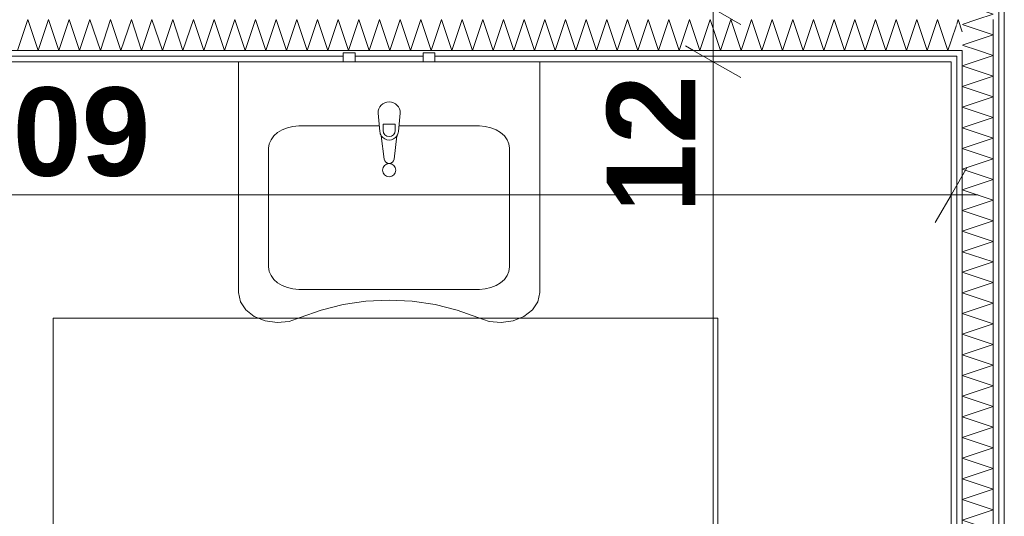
# Model space of a CAD drawing. Extents: x -7314 to 11761, y 144 to 9383.
# Tile 53 of 193: x 1113 to 1335, y 3474 to 3586. Entities that reach past the tile are written whole.
import ezdxf
from ezdxf.xclip import XClip

# ---------------------------------------------------------------- set-up
doc = ezdxf.new("R2010")
doc.units = 0
doc.header["$MEASUREMENT"] = 0
doc.header["$XCLIPFRAME"] = 0
doc.linetypes.add('Wipeout_Contour', pattern=[20000, 0, -20000])
for name, color, linetype in [('FORMA - Arch 01 - 220-A Ściany', 7, 'Continuous'), ('FORMA - Arch 01 - 540-I Ogrzewanie', 7, 'Continuous'), ('FORMA - Arch 02 - Strefy', 7, 'Continuous'), ('FORMA - Arch 04 - Wymiary ogólne', 7, 'Continuous')]:
    doc.layers.add(name, color=color, linetype=linetype)
doc.styles.add('STYL_AUTOMATYCZNY_2', font='arial.ttf')
doc.styles.add('STYL_AUTOMATYCZNY_9', font='arial.ttf')
pattern_1 = [(0, (4185.3, -5972.398), (0, 7.5), [0, -7.5])]

# ---------------------------------------------------------------- blocks, each defined once
blk = doc.blocks.new('*X53')
at = {"layer": 'FORMA - Arch 01 - 220-A Ściany', "color": 7, "linetype": 'Continuous', "lineweight": 5, "ltscale": 0.025}
for p, q in [((1325.61, 3799.63), (1325.54, 3799.6)), ((1325.54, 3799.6), (1332.54, 3797.27)), ((1332.54, 3797.27), (1325.54, 3794.94)), ((1325.54, 3794.94), (1332.54, 3792.6)), ((1332.54, 3792.6), (1325.54, 3790.27)), ((1325.54, 3790.27), (1332.54, 3787.94)), ((1332.54, 3787.94), (1325.54, 3785.6)), ((1325.54, 3785.6), (1332.54, 3783.27)), ((1332.54, 3783.27), (1325.54, 3780.94)), ((1325.54, 3780.94), (1332.54, 3778.6)), ((1332.54, 3778.6), (1325.54, 3776.27)), ((1325.54, 3776.27), (1332.54, 3773.94)), ((1332.54, 3773.94), (1325.54, 3771.6)), ((1325.54, 3771.6), (1332.54, 3769.27)), ((1332.54, 3769.27), (1325.54, 3766.94)), ((1325.54, 3766.94), (1332.54, 3764.6)), ((1332.54, 3764.6), (1325.54, 3762.27)), ((1325.54, 3762.27), (1332.54, 3759.94)), ((1332.54, 3759.94), (1325.54, 3757.6)), ((1325.54, 3757.6), (1332.54, 3755.27)), ((1332.54, 3755.27), (1325.54, 3752.94)), ((1325.54, 3752.94), (1332.54, 3750.6)), ((1332.54, 3750.6), (1325.54, 3748.27)), ((1325.54, 3748.27), (1332.54, 3745.94)), ((1332.54, 3745.94), (1325.54, 3743.6)), ((1325.54, 3743.6), (1332.54, 3741.27)), ((1332.54, 3741.27), (1325.54, 3738.94)), ((1325.54, 3738.94), (1332.54, 3736.6)), ((1332.54, 3736.6), (1325.54, 3734.27)), ((1325.54, 3734.27), (1332.54, 3731.94)), ((1332.54, 3731.94), (1325.54, 3729.6)), ((1325.54, 3729.6), (1332.54, 3727.27)), ((1332.54, 3727.27), (1325.54, 3724.94)), ((1325.54, 3724.94), (1332.54, 3722.6)), ((1332.54, 3722.6), (1325.54, 3720.27)), ((1325.54, 3720.27), (1332.54, 3717.94)), ((1332.54, 3717.94), (1325.54, 3715.6)), ((1325.54, 3715.6), (1332.54, 3713.27)), ((1332.54, 3713.27), (1325.54, 3710.94)), ((1325.54, 3710.94), (1332.54, 3708.6)), ((1332.54, 3708.6), (1325.54, 3706.27)), ((1325.54, 3706.27), (1332.54, 3703.94)), ((1332.54, 3703.94), (1325.54, 3701.6)), ((1325.54, 3701.6), (1332.54, 3699.27)), ((1332.54, 3699.27), (1325.54, 3696.94)), ((1325.54, 3696.94), (1332.54, 3694.6)), ((1332.54, 3694.6), (1325.54, 3692.27)), ((1325.54, 3692.27), (1332.54, 3689.94)), ((1332.54, 3689.94), (1325.54, 3687.6)), ((1325.54, 3687.6), (1332.54, 3685.27)), ((1332.54, 3685.27), (1325.54, 3682.94)), ((1325.54, 3682.94), (1332.54, 3680.6)), ((1332.54, 3680.6), (1325.54, 3678.27)), ((1325.54, 3678.27), (1332.54, 3675.94)), ((1332.54, 3675.94), (1325.54, 3673.6)), ((1325.54, 3673.6), (1332.54, 3671.27)), ((1332.54, 3671.27), (1325.54, 3668.94)), ((1325.54, 3668.94), (1332.54, 3666.6)), ((1332.54, 3666.6), (1325.54, 3664.27)), ((1325.54, 3664.27), (1332.54, 3661.94)), ((1332.54, 3661.94), (1325.54, 3659.6)), ((1325.54, 3659.6), (1332.54, 3657.27)), ((1332.54, 3657.27), (1325.54, 3654.94)), ((1325.54, 3654.94), (1332.54, 3652.6)), ((1332.54, 3652.6), (1325.54, 3650.27)), ((1325.54, 3650.27), (1332.54, 3647.94)), ((1332.54, 3647.94), (1325.54, 3645.6)), ((1325.54, 3645.6), (1332.54, 3643.27)), ((1332.54, 3643.27), (1325.54, 3640.94)), ((1325.54, 3640.94), (1332.54, 3638.6)), ((1332.54, 3638.6), (1325.54, 3636.27)), ((1325.54, 3636.27), (1332.54, 3633.94)), ((1332.54, 3633.94), (1325.54, 3631.6)), ((1325.54, 3631.6), (1332.54, 3629.27)), ((1332.54, 3629.27), (1325.54, 3626.94)), ((1325.54, 3626.94), (1332.54, 3624.6)), ((1332.54, 3624.6), (1325.54, 3622.27)), ((1325.54, 3622.27), (1332.54, 3619.94)), ((1332.54, 3619.94), (1325.54, 3617.6)), ((1325.54, 3617.6), (1332.54, 3615.27)), ((1332.54, 3615.27), (1325.54, 3612.94)), ((1325.54, 3612.94), (1332.54, 3610.6)), ((1332.54, 3610.6), (1325.54, 3608.27)), ((1325.54, 3608.27), (1332.54, 3605.94)), ((1332.54, 3605.94), (1325.54, 3603.6)), ((1325.54, 3603.6), (1332.54, 3601.27)), ((1332.54, 3601.27), (1325.54, 3598.94)), ((1325.54, 3598.94), (1332.54, 3596.6)), ((1332.54, 3596.6), (1325.54, 3594.27)), ((1325.54, 3594.27), (1332.54, 3591.94)), ((1332.54, 3591.94), (1325.54, 3589.6)), ((1325.54, 3589.6), (1332.54, 3587.27)), ((1332.54, 3587.27), (1328.85, 3586.04))]:
    blk.add_line(p, q, dxfattribs=at)
blk = doc.blocks.new('*X54')
at = {"layer": 'FORMA - Arch 01 - 220-A Ściany', "color": 7, "linetype": 'Continuous', "lineweight": 5, "ltscale": 0.025}
for p, q in [((1328.85, 3586.04), (1325.54, 3584.94)), ((1325.54, 3584.94), (1332.54, 3582.6)), ((1332.54, 3582.6), (1325.54, 3580.27)), ((1325.54, 3580.27), (1329.23, 3579.04))]:
    blk.add_line(p, q, dxfattribs=at)
blk = doc.blocks.new('*X55')
at = {"layer": 'FORMA - Arch 01 - 220-A Ściany', "color": 7, "linetype": 'Continuous', "lineweight": 5, "ltscale": 0.025}
for p, q in [((1329.23, 3579.04), (1332.54, 3577.94)), ((1332.54, 3577.94), (1325.54, 3575.6)), ((1325.54, 3575.6), (1332.54, 3573.27)), ((1332.54, 3573.27), (1325.54, 3570.94)), ((1325.54, 3570.94), (1332.54, 3568.6)), ((1332.54, 3568.6), (1325.54, 3566.27)), ((1325.54, 3566.27), (1332.54, 3563.94)), ((1332.54, 3563.94), (1325.54, 3561.6)), ((1325.54, 3561.6), (1332.54, 3559.27)), ((1332.54, 3559.27), (1325.54, 3556.94)), ((1325.54, 3556.94), (1332.54, 3554.6)), ((1332.54, 3554.6), (1325.54, 3552.27)), ((1325.54, 3552.27), (1332.54, 3549.94)), ((1332.54, 3549.94), (1325.54, 3547.6)), ((1325.54, 3547.6), (1332.54, 3545.27)), ((1332.54, 3545.27), (1325.54, 3542.94)), ((1325.54, 3542.94), (1332.54, 3540.6)), ((1332.54, 3540.6), (1325.54, 3538.27)), ((1325.54, 3538.27), (1332.54, 3535.94)), ((1332.54, 3535.94), (1325.54, 3533.6)), ((1325.54, 3533.6), (1332.54, 3531.27)), ((1332.54, 3531.27), (1325.54, 3528.94)), ((1325.54, 3528.94), (1332.54, 3526.6)), ((1332.54, 3526.6), (1325.54, 3524.27)), ((1325.54, 3524.27), (1332.54, 3521.94)), ((1332.54, 3521.94), (1325.54, 3519.6)), ((1325.54, 3519.6), (1332.54, 3517.27)), ((1332.54, 3517.27), (1325.54, 3514.94)), ((1325.54, 3514.94), (1332.54, 3512.6)), ((1332.54, 3512.6), (1325.54, 3510.27)), ((1325.54, 3510.27), (1332.54, 3507.94)), ((1332.54, 3507.94), (1325.54, 3505.6)), ((1325.54, 3505.6), (1332.54, 3503.27)), ((1332.54, 3503.27), (1325.54, 3500.94)), ((1325.54, 3500.94), (1332.54, 3498.6)), ((1332.54, 3498.6), (1325.54, 3496.27)), ((1325.54, 3496.27), (1332.54, 3493.94)), ((1332.54, 3493.94), (1325.54, 3491.6)), ((1325.54, 3491.6), (1332.54, 3489.27)), ((1332.54, 3489.27), (1325.54, 3486.94)), ((1325.54, 3486.94), (1332.54, 3484.6)), ((1332.54, 3484.6), (1325.54, 3482.27)), ((1325.54, 3482.27), (1332.54, 3479.94)), ((1332.54, 3479.94), (1325.54, 3477.6)), ((1325.54, 3477.6), (1332.54, 3475.27)), ((1332.54, 3475.27), (1325.54, 3472.94)), ((1325.54, 3472.94), (1332.54, 3470.6)), ((1332.54, 3470.6), (1325.54, 3468.27)), ((1325.54, 3468.27), (1332.54, 3465.94)), ((1332.54, 3465.94), (1325.54, 3463.6)), ((1325.54, 3463.6), (1332.54, 3461.27)), ((1332.54, 3461.27), (1325.54, 3458.94)), ((1325.54, 3458.94), (1332.54, 3456.6)), ((1332.54, 3456.6), (1325.54, 3454.27)), ((1325.54, 3454.27), (1332.54, 3451.94)), ((1332.54, 3451.94), (1325.54, 3449.6)), ((1325.54, 3449.6), (1332.54, 3447.27)), ((1332.54, 3447.27), (1325.54, 3444.94)), ((1325.54, 3444.94), (1332.54, 3442.6)), ((1332.54, 3442.6), (1325.54, 3440.27)), ((1325.54, 3440.27), (1332.54, 3437.94)), ((1332.54, 3437.94), (1325.54, 3435.6)), ((1325.54, 3435.6), (1332.54, 3433.27)), ((1332.54, 3433.27), (1325.54, 3430.94)), ((1325.54, 3430.94), (1332.54, 3428.6)), ((1332.54, 3428.6), (1325.54, 3426.27)), ((1325.54, 3426.27), (1332.54, 3423.94)), ((1332.54, 3423.94), (1325.54, 3421.6)), ((1325.54, 3421.6), (1332.54, 3419.27)), ((1332.54, 3419.27), (1325.54, 3416.94)), ((1325.54, 3416.94), (1332.54, 3414.6)), ((1332.54, 3414.6), (1325.54, 3412.27)), ((1325.54, 3412.27), (1332.54, 3409.94)), ((1332.54, 3409.94), (1325.54, 3407.6)), ((1325.54, 3407.6), (1332.54, 3405.27)), ((1332.54, 3405.27), (1325.54, 3402.94)), ((1325.54, 3402.94), (1332.54, 3400.6)), ((1332.54, 3400.6), (1325.54, 3398.27)), ((1325.54, 3398.27), (1332.54, 3395.94)), ((1332.54, 3395.94), (1325.54, 3393.6)), ((1325.54, 3393.6), (1332.54, 3391.27)), ((1332.54, 3391.27), (1325.54, 3388.94)), ((1325.54, 3388.94), (1332.54, 3386.6)), ((1332.54, 3386.6), (1325.54, 3384.27)), ((1325.54, 3384.27), (1332.54, 3381.94)), ((1332.54, 3381.94), (1325.54, 3379.6)), ((1325.54, 3379.6), (1332.54, 3377.27)), ((1332.54, 3377.27), (1325.54, 3374.94)), ((1325.54, 3374.94), (1332.54, 3372.6)), ((1332.54, 3372.6), (1325.54, 3370.27)), ((1325.54, 3370.27), (1332.54, 3367.94)), ((1332.54, 3367.94), (1325.54, 3365.6)), ((1325.54, 3365.6), (1332.54, 3363.27)), ((1332.54, 3363.27), (1325.54, 3360.94)), ((1325.54, 3360.94), (1332.54, 3358.6)), ((1332.54, 3358.6), (1325.54, 3356.27)), ((1325.54, 3356.27), (1332.54, 3353.94)), ((1332.54, 3353.94), (1326.23, 3351.83))]:
    blk.add_line(p, q, dxfattribs=at)
blk = doc.blocks.new('*X75')
at = {"layer": 'FORMA - Arch 01 - 220-A Ściany', "color": 7, "linetype": 'Continuous', "lineweight": 5, "ltscale": 0.025}
blk.add_line((1324.29, 3585.01), (1323.04, 3581.26), dxfattribs=at)
blk = doc.blocks.new('*X76')
at = {"layer": 'FORMA - Arch 01 - 220-A Ściany', "color": 7, "linetype": 'Continuous', "lineweight": 5, "ltscale": 0.025}
for p, q in [((1324.63, 3586.04), (1324.29, 3585.01)), ((1325.54, 3583.31), (1324.63, 3586.04))]:
    blk.add_line(p, q, dxfattribs=at)
blk = doc.blocks.new('*X78')
at = {"layer": 'FORMA - Arch 01 - 220-A Ściany', "color": 7, "linetype": 'Continuous', "lineweight": 5, "ltscale": 0.025}
for p, q in [((1114.63, 3586.04), (1112.3, 3579.04)), ((1116.97, 3579.04), (1114.63, 3586.04)), ((1119.3, 3586.04), (1116.97, 3579.04)), ((1121.63, 3579.04), (1119.3, 3586.04)), ((1123.97, 3586.04), (1121.63, 3579.04)), ((1126.3, 3579.04), (1123.97, 3586.04)), ((1128.63, 3586.04), (1126.3, 3579.04)), ((1130.97, 3579.04), (1128.63, 3586.04)), ((1133.3, 3586.04), (1130.97, 3579.04)), ((1135.63, 3579.04), (1133.3, 3586.04)), ((1137.97, 3586.04), (1135.63, 3579.04)), ((1140.3, 3579.04), (1137.97, 3586.04)), ((1142.63, 3586.04), (1140.3, 3579.04)), ((1144.97, 3579.04), (1142.63, 3586.04)), ((1147.3, 3586.04), (1144.97, 3579.04)), ((1149.63, 3579.04), (1147.3, 3586.04)), ((1151.97, 3586.04), (1149.63, 3579.04)), ((1154.3, 3579.04), (1151.97, 3586.04)), ((1156.63, 3586.04), (1154.3, 3579.04)), ((1158.97, 3579.04), (1156.63, 3586.04)), ((1161.3, 3586.04), (1158.97, 3579.04)), ((1163.63, 3579.04), (1161.3, 3586.04)), ((1165.97, 3586.04), (1163.63, 3579.04)), ((1168.3, 3579.04), (1165.97, 3586.04)), ((1170.63, 3586.04), (1168.3, 3579.04)), ((1172.97, 3579.04), (1170.63, 3586.04)), ((1175.3, 3586.04), (1172.97, 3579.04)), ((1177.63, 3579.04), (1175.3, 3586.04)), ((1179.97, 3586.04), (1177.63, 3579.04)), ((1182.3, 3579.04), (1179.97, 3586.04)), ((1184.63, 3586.04), (1182.3, 3579.04)), ((1186.97, 3579.04), (1184.63, 3586.04)), ((1189.3, 3586.04), (1186.97, 3579.04)), ((1191.63, 3579.04), (1189.3, 3586.04)), ((1193.97, 3586.04), (1191.63, 3579.04)), ((1196.3, 3579.04), (1193.97, 3586.04)), ((1198.63, 3586.04), (1196.3, 3579.04)), ((1200.97, 3579.04), (1198.63, 3586.04)), ((1203.3, 3586.04), (1200.97, 3579.04)), ((1205.63, 3579.04), (1203.3, 3586.04)), ((1207.97, 3586.04), (1205.63, 3579.04)), ((1210.3, 3579.04), (1207.97, 3586.04)), ((1212.63, 3586.04), (1210.3, 3579.04)), ((1214.97, 3579.04), (1212.63, 3586.04)), ((1217.3, 3586.04), (1214.97, 3579.04)), ((1219.63, 3579.04), (1217.3, 3586.04)), ((1221.97, 3586.04), (1219.63, 3579.04)), ((1224.3, 3579.04), (1221.97, 3586.04)), ((1226.63, 3586.04), (1224.3, 3579.04)), ((1228.97, 3579.04), (1226.63, 3586.04)), ((1231.3, 3586.04), (1228.97, 3579.04)), ((1233.63, 3579.04), (1231.3, 3586.04)), ((1235.97, 3586.04), (1233.63, 3579.04)), ((1238.3, 3579.04), (1235.97, 3586.04)), ((1240.63, 3586.04), (1238.3, 3579.04)), ((1242.97, 3579.04), (1240.63, 3586.04)), ((1245.3, 3586.04), (1242.97, 3579.04)), ((1247.63, 3579.04), (1245.3, 3586.04)), ((1249.97, 3586.04), (1247.63, 3579.04)), ((1252.3, 3579.04), (1249.97, 3586.04)), ((1254.63, 3586.04), (1252.3, 3579.04)), ((1256.97, 3579.04), (1254.63, 3586.04)), ((1259.3, 3586.04), (1256.97, 3579.04)), ((1261.63, 3579.04), (1259.3, 3586.04)), ((1263.97, 3586.04), (1261.63, 3579.04)), ((1266.3, 3579.04), (1263.97, 3586.04)), ((1268.63, 3586.04), (1266.3, 3579.04)), ((1270.97, 3579.04), (1268.63, 3586.04)), ((1273.3, 3586.04), (1270.97, 3579.04)), ((1275.63, 3579.04), (1273.3, 3586.04)), ((1277.97, 3586.04), (1275.63, 3579.04)), ((1280.3, 3579.04), (1277.97, 3586.04)), ((1282.63, 3586.04), (1280.3, 3579.04)), ((1284.97, 3579.04), (1282.63, 3586.04)), ((1287.3, 3586.04), (1284.97, 3579.04)), ((1289.63, 3579.04), (1287.3, 3586.04)), ((1291.97, 3586.04), (1289.63, 3579.04)), ((1294.3, 3579.04), (1291.97, 3586.04)), ((1296.63, 3586.04), (1294.3, 3579.04)), ((1298.97, 3579.04), (1296.63, 3586.04)), ((1301.3, 3586.04), (1298.97, 3579.04)), ((1303.63, 3579.04), (1301.3, 3586.04)), ((1305.97, 3586.04), (1303.63, 3579.04)), ((1308.3, 3579.04), (1305.97, 3586.04)), ((1310.63, 3586.04), (1308.3, 3579.04)), ((1312.97, 3579.04), (1310.63, 3586.04)), ((1315.3, 3586.04), (1312.97, 3579.04)), ((1317.63, 3579.04), (1315.3, 3586.04)), ((1319.97, 3586.04), (1317.63, 3579.04)), ((1322.3, 3579.04), (1319.97, 3586.04)), ((1323.04, 3581.26), (1322.3, 3579.04))]:
    blk.add_line(p, q, dxfattribs=at)
blk = doc.blocks.new('Rysunek_1_1', base_point=(4185.3, -5972.4))
at = {"color": 254, "linetype": 'Wipeout_Contour', "lineweight": 0, "ltscale": 15336.034718}
blk.add_wipeout([(1335.04, 3842.92), (1333.79, 3842.92), (1333.79, 3343.58), (1335.04, 3343.58)], dxfattribs=at).dxf.layer = 'FORMA - Arch 01 - 220-A Ściany'
at = {"color": 254, "linetype": 'Wipeout_Contour', "lineweight": 0, "ltscale": 21646.67194}
blk.add_wipeout([(1323.04, 3354.33), (1323.04, 3576.54), (914.04, 3576.54), (914.04, 3398.43), (954.04, 3398.43), (954.04, 3354.33)], dxfattribs=at).dxf.layer = 'FORMA - Arch 02 - Strefy'
at = {"layer": 'FORMA - Arch 01 - 220-A Ściany', "linetype": 'Continuous', "lineweight": 5}
h = blk.add_hatch(dxfattribs=at)
h.set_pattern_fill('Gips_0001', style=0, pattern_type=2)
h.set_pattern_definition(pattern_1)
h.paths.add_polyline_path([(1335.04, 3842.92), (1333.79, 3842.92), (1333.79, 3343.58), (1335.04, 3343.58)])
at = {"color": 7, "linetype": 'Continuous', "lineweight": 13, "ltscale": 0.025}
for p, q in [((1120.34, 3368.54), (1120.34, 3518.54)), ((1270.34, 3518.54), (1270.34, 3368.54))]:
    blk.add_line(p, q, dxfattribs=at)
at = {"layer": 'FORMA - Arch 01 - 220-A Ściany', "color": 7, "linetype": 'Continuous', "lineweight": 15, "ltscale": 0.025, "flags": 128}
blk.add_lwpolyline([(1335.04, 3342.33), (1335.04, 3842.92)], dxfattribs=at)
at = {"layer": 'FORMA - Arch 04 - Wymiary ogólne', "color": 154, "linetype": 'Continuous', "lineweight": 13, "insert": (1095.66, 3550.46), "char_height": 20, "width": 45.7634, "attachment_point": 7, "style": 'STYL_AUTOMATYCZNY_9'}
blk.add_mtext('\\A1;{\\pql;\\fArial|b1|i0|c238|p0;\\W1.000000;409}', dxfattribs=at)
at = {"layer": 'FORMA - Arch 04 - Wymiary ogólne', "color": 154, "linetype": 'Continuous', "lineweight": 13, "insert": (1265.31, 3542.42), "char_height": 20, "width": 30.509, "attachment_point": 7, "rotation": 90, "style": 'STYL_AUTOMATYCZNY_9'}
blk.add_mtext('\\A1;{\\pql;\\fArial|b1|i0|c238|p0;\\W1.000000;12}', dxfattribs=at)
at = {"color": 254, "linetype": 'Wipeout_Contour', "lineweight": 0, "ltscale": 15256.830877}
blk.add_wipeout([(1324.29, 3576.54), (1324.29, 3577.79), (1323.04, 3577.79), (1323.04, 3576.54)], dxfattribs=at).dxf.layer = 'FORMA - Arch 01 - 220-A Ściany'
at = {"layer": 'FORMA - Arch 01 - 220-A Ściany', "linetype": 'Continuous', "lineweight": 5}
h = blk.add_hatch(dxfattribs=at)
h.set_pattern_fill('Gips_0001', style=0, pattern_type=2)
h.set_pattern_definition(pattern_1)
h.paths.add_polyline_path([(1324.29, 3576.54), (1324.29, 3577.79), (1323.04, 3577.79), (1323.04, 3576.54)])
at = {"color": 254, "linetype": 'Wipeout_Contour', "lineweight": 0, "ltscale": 15336.611121}
blk.add_wipeout([(1332.54, 3842.92), (1332.54, 3344.83), (1333.79, 3344.83), (1333.79, 3842.92)], dxfattribs=at).dxf.layer = 'FORMA - Arch 01 - 220-A Ściany'
at = {"layer": 'FORMA - Arch 01 - 220-A Ściany', "linetype": 'Continuous', "lineweight": 5}
h = blk.add_hatch(dxfattribs=at)
h.set_pattern_fill('Gips_0001', style=0, pattern_type=2)
h.set_pattern_definition(pattern_1)
h.paths.add_polyline_path([(1332.54, 3842.92), (1332.54, 3344.83), (1333.79, 3344.83), (1333.79, 3842.92)])
at = {"layer": 'FORMA - Arch 01 - 220-A Ściany', "color": 7, "linetype": 'Continuous', "lineweight": 13, "ltscale": 0.025}
blk.add_line((1333.79, 3344.83), (1333.79, 3842.92), dxfattribs=at)
at = {"color": 7, "linetype": 'Continuous', "lineweight": 13, "ltscale": 0.025}
blk.add_blockref('*X53', (0, 0), dxfattribs=at)
at = {"color": 254, "linetype": 'Wipeout_Contour', "lineweight": 0, "ltscale": 15263.2556}
blk.add_wipeout([(1325.54, 3577.79), (1325.54, 3579.04), (1324.29, 3579.04), (1324.29, 3577.79)], dxfattribs=at).dxf.layer = 'FORMA - Arch 01 - 220-A Ściany'
at = {"color": 254, "linetype": 'Wipeout_Contour', "lineweight": 0, "ltscale": 14839.335047}
blk.add_wipeout([(1324.29, 3354.33), (1324.29, 3576.54), (1323.04, 3576.54), (1323.04, 3354.33)], dxfattribs=at).dxf.layer = 'FORMA - Arch 01 - 220-A Ściany'
at = {"layer": 'FORMA - Arch 01 - 220-A Ściany', "linetype": 'Continuous', "lineweight": 5}
h = blk.add_hatch(dxfattribs=at)
h.set_pattern_fill('Gips_0001', style=0, pattern_type=2)
h.set_pattern_definition(pattern_1)
h.paths.add_polyline_path([(1325.54, 3577.79), (1325.54, 3579.04), (1324.29, 3579.04), (1324.29, 3577.79)])
h = blk.add_hatch(dxfattribs=at)
h.set_pattern_fill('Gips_0001', style=0, pattern_type=2)
h.set_pattern_definition(pattern_1)
h.paths.add_polyline_path([(1324.29, 3354.33), (1324.29, 3576.54), (1323.04, 3576.54), (1323.04, 3354.33)])
at = {"layer": 'FORMA - Arch 01 - 220-A Ściany', "color": 7, "linetype": 'Continuous', "lineweight": 15, "ltscale": 0.025, "flags": 128}
blk.add_lwpolyline([(1323.04, 3576.54), (1323.04, 3354.33)], dxfattribs=at)
at = {"layer": 'FORMA - Arch 04 - Wymiary ogólne', "color": 154, "linetype": 'Continuous', "lineweight": 13, "ltscale": 0.025}
blk.add_line((1323.04, 3555.83), (1323.04, 3537.08), dxfattribs=at)
at = {"color": 254, "linetype": 'Wipeout_Contour', "lineweight": 0, "ltscale": 15284.466462}
blk.add_wipeout([(1332.54, 3579.04), (1332.54, 3586.04), (1325.54, 3586.04), (1325.54, 3579.04)], dxfattribs=at).dxf.layer = 'FORMA - Arch 01 - 220-A Ściany'
at = {"color": 254, "linetype": 'Wipeout_Contour', "lineweight": 0, "ltscale": 14841.140167}
blk.add_wipeout([(1325.54, 3353.08), (1325.54, 3577.79), (1324.29, 3577.79), (1324.29, 3353.08)], dxfattribs=at).dxf.layer = 'FORMA - Arch 01 - 220-A Ściany'
at = {"layer": 'FORMA - Arch 01 - 220-A Ściany', "linetype": 'Continuous', "lineweight": 5}
h = blk.add_hatch(dxfattribs=at)
h.set_pattern_fill('Gips_0001', style=0, pattern_type=2)
h.set_pattern_definition(pattern_1)
h.paths.add_polyline_path([(1325.54, 3353.08), (1325.54, 3577.79), (1324.29, 3577.79), (1324.29, 3353.08)])
at = {"layer": 'FORMA - Arch 01 - 220-A Ściany', "color": 7, "linetype": 'Continuous', "lineweight": 13, "ltscale": 0.025}
for p, q in [((1323.04, 3577.79), (1324.29, 3577.79)), ((1324.29, 3577.79), (1324.29, 3353.08))]:
    blk.add_line(p, q, dxfattribs=at)
at = {"color": 7, "linetype": 'Continuous', "lineweight": 13, "ltscale": 0.025}
blk.add_blockref('*X54', (0, 0), dxfattribs=at)
at = {"color": 254, "linetype": 'Wipeout_Contour', "lineweight": 0, "ltscale": 14847.069241}
blk.add_wipeout([(1332.54, 3351.83), (1332.54, 3579.04), (1325.54, 3579.04), (1325.54, 3351.83)], dxfattribs=at).dxf.layer = 'FORMA - Arch 01 - 220-A Ściany'
at = {"layer": 'FORMA - Arch 01 - 220-A Ściany', "color": 7, "linetype": 'Continuous', "lineweight": 13, "ltscale": 0.025}
for p, q in [((1332.54, 3579.04), (1332.54, 3586.04)), ((1324.29, 3579.04), (1325.54, 3579.04)), ((1325.54, 3579.04), (1325.54, 3351.83)), ((1332.54, 3351.83), (1332.54, 3579.04))]:
    blk.add_line(p, q, dxfattribs=at)
at = {"layer": 'FORMA - Arch 04 - Wymiary ogólne', "color": 154, "linetype": 'Continuous', "lineweight": 13, "ltscale": 0.025}
for p, q in [((1319.43, 3540.21), (1326.65, 3552.71)), ((1329.15, 3546.46), (1323.04, 3546.46))]:
    blk.add_line(p, q, dxfattribs=at)
at = {"color": 7, "linetype": 'Continuous', "lineweight": 13, "ltscale": 0.025}
blk.add_blockref('*X55', (0, 0), dxfattribs=at)
at = {"color": 254, "linetype": 'Wipeout_Contour', "lineweight": 0, "ltscale": 15276.996773}
blk.add_wipeout([(1324.29, 3579.04), (1324.29, 3586.04), (1323.04, 3586.04), (1323.04, 3579.04)], dxfattribs=at).dxf.layer = 'FORMA - Arch 01 - 220-A Ściany'
at = {"color": 7, "linetype": 'Continuous', "lineweight": 13, "ltscale": 0.025}
blk.add_blockref('*X75', (0, 0), dxfattribs=at)
at = {"color": 254, "linetype": 'Wipeout_Contour', "lineweight": 0, "ltscale": 15261.520235}
blk.add_wipeout([(1324.29, 3577.79), (1324.29, 3579.04), (1323.04, 3579.04), (1323.04, 3577.79)], dxfattribs=at).dxf.layer = 'FORMA - Arch 01 - 220-A Ściany'
at = {"layer": 'FORMA - Arch 01 - 220-A Ściany', "linetype": 'Continuous', "lineweight": 5}
h = blk.add_hatch(dxfattribs=at)
h.set_pattern_fill('Gips_0001', style=0, pattern_type=2)
h.set_pattern_definition(pattern_1)
h.paths.add_polyline_path([(1324.29, 3577.79), (1324.29, 3579.04), (1323.04, 3579.04), (1323.04, 3577.79)])
at = {"color": 254, "linetype": 'Wipeout_Contour', "lineweight": 0, "ltscale": 15278.730381}
blk.add_wipeout([(1325.54, 3579.04), (1325.54, 3586.04), (1324.29, 3586.04), (1324.29, 3579.04)], dxfattribs=at).dxf.layer = 'FORMA - Arch 01 - 220-A Ściany'
at = {"color": 254, "linetype": 'Wipeout_Contour', "lineweight": 0, "ltscale": 15019.624377}
blk.add_wipeout([(929.04, 3576.54), (1323.04, 3576.54), (1323.04, 3577.79), (929.04, 3577.79)], dxfattribs=at).dxf.layer = 'FORMA - Arch 01 - 220-A Ściany'
at = {"layer": 'FORMA - Arch 01 - 220-A Ściany', "linetype": 'Continuous', "lineweight": 5}
h = blk.add_hatch(dxfattribs=at)
h.set_pattern_fill('Gips_0001', style=0, pattern_type=2)
h.set_pattern_definition(pattern_1)
h.paths.add_polyline_path([(929.04, 3576.54), (1323.04, 3576.54), (1323.04, 3577.79), (929.04, 3577.79)])
at = {"layer": 'FORMA - Arch 01 - 220-A Ściany', "color": 7, "linetype": 'Continuous', "lineweight": 13, "ltscale": 0.025}
blk.add_line((1324.29, 3579.04), (1325.54, 3579.04), dxfattribs=at)
at = {"layer": 'FORMA - Arch 01 - 220-A Ściany', "color": 7, "linetype": 'Continuous', "lineweight": 15, "ltscale": 0.025, "flags": 128}
blk.add_lwpolyline([(929.04, 3576.54), (1323.04, 3576.54)], dxfattribs=at)
at = {"layer": 'FORMA - Arch 04 - Wymiary ogólne', "color": 154, "linetype": 'Continuous', "lineweight": 13, "ltscale": 0.025}
for p, q in [((1278.68, 3576.54), (1259.93, 3576.54)), ((1269.31, 3354.33), (1269.31, 3576.54))]:
    blk.add_line(p, q, dxfattribs=at)
at = {"color": 7, "linetype": 'Continuous', "lineweight": 13, "ltscale": 0.025}
blk.add_blockref('*X76', (0, 0), dxfattribs=at)
at = {"color": 254, "linetype": 'Wipeout_Contour', "lineweight": 0, "ltscale": 15024.388958}
blk.add_wipeout([(929.04, 3577.79), (1323.04, 3577.79), (1323.04, 3579.04), (929.04, 3579.04)], dxfattribs=at).dxf.layer = 'FORMA - Arch 01 - 220-A Ściany'
at = {"layer": 'FORMA - Arch 01 - 220-A Ściany', "linetype": 'Continuous', "lineweight": 5}
h = blk.add_hatch(dxfattribs=at)
h.set_pattern_fill('Gips_0001', style=0, pattern_type=2)
h.set_pattern_definition(pattern_1)
h.paths.add_polyline_path([(929.04, 3577.79), (1323.04, 3577.79), (1323.04, 3579.04), (929.04, 3579.04)])
at = {"layer": 'FORMA - Arch 01 - 220-A Ściany', "color": 7, "linetype": 'Continuous', "lineweight": 13, "ltscale": 0.025}
for p, q in [((929.04, 3577.79), (1323.04, 3577.79)), ((1323.04, 3577.79), (1324.29, 3577.79))]:
    blk.add_line(p, q, dxfattribs=at)
at = {"color": 254, "linetype": 'Wipeout_Contour', "lineweight": 0, "ltscale": 15040.113296}
blk.add_wipeout([(1323.04, 3586.04), (929.04, 3586.04), (929.04, 3579.04), (1323.04, 3579.04)], dxfattribs=at).dxf.layer = 'FORMA - Arch 01 - 220-A Ściany'
at = {"layer": 'FORMA - Arch 01 - 220-A Ściany', "color": 7, "linetype": 'Continuous', "lineweight": 13, "ltscale": 0.025}
for p, q in [((929.04, 3579.04), (1323.04, 3579.04)), ((1323.04, 3579.04), (1324.29, 3579.04))]:
    blk.add_line(p, q, dxfattribs=at)
at = {"layer": 'FORMA - Arch 04 - Wymiary ogólne', "color": 154, "linetype": 'Continuous', "lineweight": 13, "ltscale": 0.025}
for p, q in [((1263.06, 3592.15), (1275.56, 3584.93)), ((1269.31, 3576.54), (1269.31, 3588.54)), ((1263.06, 3580.15), (1275.56, 3572.93))]:
    blk.add_line(p, q, dxfattribs=at)
at = {"color": 7, "linetype": 'Continuous', "lineweight": 13, "ltscale": 0.025}
blk.add_blockref('*X78', (0, 0), dxfattribs=at)
at = {"color": 254, "linetype": 'Wipeout_Contour', "lineweight": 0, "ltscale": 15077.474282}
blk.add_wipeout([(1188.52, 3576.54), (1188.52, 3578.54), (1185.82, 3578.54), (1185.82, 3576.54)], dxfattribs=at).dxf.layer = 'FORMA - Arch 01 - 540-I Ogrzewanie'
at = {"color": 254, "linetype": 'Wipeout_Contour', "lineweight": 0, "ltscale": 15100.305386}
blk.add_wipeout([(1206.52, 3576.54), (1206.52, 3578.54), (1203.82, 3578.54), (1203.82, 3576.54)], dxfattribs=at).dxf.layer = 'FORMA - Arch 01 - 540-I Ogrzewanie'
at = {"layer": 'FORMA - Arch 01 - 540-I Ogrzewanie', "color": 6, "linetype": 'Continuous', "lineweight": 15, "ltscale": 0.025, "flags": 128}
for points in [[(1188.52, 3576.54), (1185.82, 3576.54), (1185.82, 3578.54), (1188.52, 3578.54)], [(1206.52, 3576.54), (1203.82, 3576.54), (1203.82, 3578.54), (1206.52, 3578.54)]]:
    blk.add_lwpolyline(points, close=True, dxfattribs=at)
at = {"color": 254, "linetype": 'Wipeout_Contour', "lineweight": 0, "ltscale": 93049.865223}
blk.add_wipeout([(1176.11, 3518.69), (1180.83, 3520.4), (1185.8, 3521.64), (1190.94, 3522.39), (1196.17, 3522.65), (1201.4, 3522.39), (1206.54, 3521.64), (1211.51, 3520.4), (1216.22, 3518.69), (1218.74, 3517.84), (1221.48, 3517.61), (1224.18, 3518), (1226.61, 3518.98), (1228.52, 3520.46), (1229.75, 3522.3), (1230.17, 3524.34), (1230.17, 3576.54), (1162.17, 3576.54), (1162.17, 3524.34), (1162.59, 3522.3), (1163.81, 3520.46), (1165.73, 3518.98), (1168.15, 3518), (1170.86, 3517.61), (1173.6, 3517.84)], dxfattribs=at).dxf.layer = 'FORMA - Arch 01 - 540-I Ogrzewanie'
at = {"color": 7, "linetype": 'Continuous', "lineweight": 13, "ltscale": 0.025}
blk.add_line((1120.34, 3518.54), (1270.34, 3518.54), dxfattribs=at)
at = {"layer": 'FORMA - Arch 01 - 540-I Ogrzewanie', "color": 6, "linetype": 'Continuous', "lineweight": 15, "ltscale": 0.025}
for p, q in [((1171, 3560.52), (1172.02, 3561.15)), ((1172.02, 3561.15), (1173.19, 3561.62)), ((1173.19, 3561.62), (1174.45, 3561.92)), ((1174.45, 3561.92), (1175.77, 3562.04)), ((1175.77, 3562.04), (1216.57, 3562.04)), ((1216.57, 3562.04), (1217.88, 3561.92)), ((1217.88, 3561.92), (1219.15, 3561.62)), ((1219.15, 3561.62), (1220.31, 3561.15)), ((1220.31, 3561.15), (1221.33, 3560.52)), ((1169.12, 3557.95), (1169.52, 3558.89)), ((1169.52, 3558.89), (1170.16, 3559.76)), ((1170.16, 3559.76), (1171, 3560.52)), ((1221.33, 3560.52), (1222.18, 3559.76)), ((1222.18, 3559.76), (1222.81, 3558.89)), ((1222.81, 3558.89), (1223.21, 3557.95)), ((1168.97, 3556.96), (1169.12, 3557.95)), ((1168.97, 3530.14), (1168.97, 3556.96)), ((1223.21, 3557.95), (1223.37, 3556.96)), ((1223.37, 3556.96), (1223.37, 3530.14)), ((1169.12, 3529.15), (1168.97, 3530.14)), ((1223.37, 3530.14), (1223.21, 3529.15)), ((1169.52, 3528.21), (1169.12, 3529.15)), ((1170.16, 3527.34), (1169.52, 3528.21)), ((1222.81, 3528.21), (1222.18, 3527.34)), ((1223.21, 3529.15), (1222.81, 3528.21)), ((1171, 3526.58), (1170.16, 3527.34)), ((1172.02, 3525.95), (1171, 3526.58)), ((1173.19, 3525.48), (1172.02, 3525.95)), ((1174.45, 3525.18), (1173.19, 3525.48)), ((1219.15, 3525.48), (1217.88, 3525.18)), ((1220.31, 3525.95), (1219.15, 3525.48)), ((1221.33, 3526.58), (1220.31, 3525.95)), ((1222.18, 3527.34), (1221.33, 3526.58)), ((1175.77, 3525.06), (1174.45, 3525.18)), ((1216.57, 3525.06), (1175.77, 3525.06)), ((1217.88, 3525.18), (1216.57, 3525.06))]:
    blk.add_line(p, q, dxfattribs=at)
at = {"layer": 'FORMA - Arch 01 - 540-I Ogrzewanie', "color": 6, "linetype": 'Continuous', "lineweight": 15, "ltscale": 0.025, "flags": 128}
blk.add_lwpolyline([(1176.11, 3518.69), (1173.6, 3517.84), (1170.86, 3517.61), (1168.15, 3518), (1165.73, 3518.98), (1163.81, 3520.46), (1162.59, 3522.3), (1162.17, 3524.34), (1162.17, 3576.54), (1230.17, 3576.54), (1230.17, 3524.34), (1229.75, 3522.3), (1228.52, 3520.46), (1226.61, 3518.98), (1224.18, 3518), (1221.48, 3517.61), (1218.74, 3517.84), (1216.22, 3518.69), (1211.51, 3520.4), (1206.54, 3521.64), (1201.4, 3522.39), (1196.17, 3522.65), (1190.94, 3522.39), (1185.8, 3521.64), (1180.83, 3520.4)], close=True, dxfattribs=at)
at = {"layer": 'FORMA - Arch 01 - 540-I Ogrzewanie', "color": 6, "linetype": 'Continuous', "lineweight": 15, "ltscale": 0.025}
blk.add_circle((1196.17, 3552.02), 1.5, dxfattribs=at)
at = {"layer": 'FORMA - Arch 04 - Wymiary ogólne', "color": 154, "linetype": 'Continuous', "lineweight": 13, "ltscale": 0.025}
blk.add_line((1323.04, 3546.46), (914.04, 3546.46), dxfattribs=at)
at = {"layer": 'FORMA - Arch 02 - Strefy', "color": 7, "linetype": 'Continuous', "lineweight": 13, "insert": (1085.5, 3711.43), "char_height": 18, "attachment_point": 1, "style": 'STYL_AUTOMATYCZNY_2'}
blk.add_mtext('\\A1;{\\pql;\\pt0,460;\\fArial|b0|i0|c238|p0;\\W1.000000;pom. socjalne\\fArial|b0|i0|c238|p0;\\W1.000000;\\A1{\\H.66x;\\S^  ;}\\fArial|b0|i0|c238|p0;\\W1.000000;\\fArial|b0|i0|c238|p0;\\W1.000000;\\A1{\\H.66x;\\S^  ;}}', dxfattribs=at)
at = {"color": 254, "linetype": 'Wipeout_Contour', "lineweight": 0, "ltscale": 82624.014378}
blk.add_wipeout([(1198.67, 3564.94), (1198.67, 3564.94), (1197.93, 3566.7), (1196.17, 3567.44), (1194.4, 3566.7), (1193.67, 3564.94), (1193.67, 3564.94), (1194.07, 3560.74), (1194.07, 3560.74), (1194.39, 3559.79), (1194.39, 3559.79), (1195.06, 3554.5), (1195.06, 3554.5), (1195.43, 3553.8), (1196.17, 3553.52), (1196.91, 3553.8), (1197.28, 3554.5), (1197.28, 3554.5), (1197.94, 3559.79), (1197.94, 3559.79), (1198.27, 3560.74), (1198.27, 3560.74)], dxfattribs=at).dxf.layer = 'FORMA - Arch 01 - 540-I Ogrzewanie'
at = {"layer": 'FORMA - Arch 01 - 540-I Ogrzewanie', "color": 6, "linetype": 'Continuous', "lineweight": 15, "ltscale": 0.025}
for p, q in [((1194.81, 3562.45), (1194.81, 3560.96)), ((1197.53, 3562.45), (1194.81, 3562.45)), ((1197.53, 3560.96), (1197.53, 3562.45))]:
    blk.add_line(p, q, dxfattribs=at)
at = {"layer": 'FORMA - Arch 01 - 540-I Ogrzewanie', "color": 6, "linetype": 'Continuous', "lineweight": 15, "ltscale": 0.025, "flags": 128}
blk.add_lwpolyline([(1198.67, 3564.94), (1198.27, 3560.74, -0.12102), (1197.94, 3559.79), (1197.28, 3554.5, -0.882566), (1195.06, 3554.5), (1194.39, 3559.79, -0.12102), (1194.07, 3560.74), (1193.67, 3564.94, -1)], format="xyb", close=True, dxfattribs=at)
at = {"layer": 'FORMA - Arch 01 - 540-I Ogrzewanie', "color": 6, "linetype": 'Continuous', "lineweight": 15, "ltscale": 0.025}
for centre, radius, start, end in [((1196.17, 3560.96), 1.36, 180, 0), ((1196.17, 3560.93), 2.11, 212.771, 327.229)]:
    blk.add_arc(centre, radius, start, end, dxfattribs=at)
at = {"layer": 'FORMA - Arch 02 - Strefy', "color": 7, "linetype": 'Continuous', "lineweight": 13, "insert": (1095.5, 3650.98), "char_height": 20, "attachment_point": 1, "style": 'STYL_AUTOMATYCZNY_2'}
blk.add_mtext('\\A1;{\\pql;\\pt0,460;\\fArial|b0|i0|c238|p0;\\W1.000000;A: 8,53\\fArial|b0|i0|c238|p0;\\W1.000000;\\A1{\\H.66x;\\S^  ;}\\fArial|b0|i0|c238|p0;\\W1.000000; m\\fArial|b0|i0|c238|p0;\\W1.000000;\\A1{\\H.66x;\\S2^  ;}}', dxfattribs=at)

msp = doc.modelspace()

# ---------------------------------------------------------------- block references
at = {"lineweight": 20}
ref = msp.add_blockref('Rysunek_1_1', (4185.29965, -5972.39804), dxfattribs=at)
XClip(ref).set_block_clipping_path([(254.0251470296, 246.5573808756), (9689.7973583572, 9358.9497337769)])

doc.saveas('drawing.dxf')
